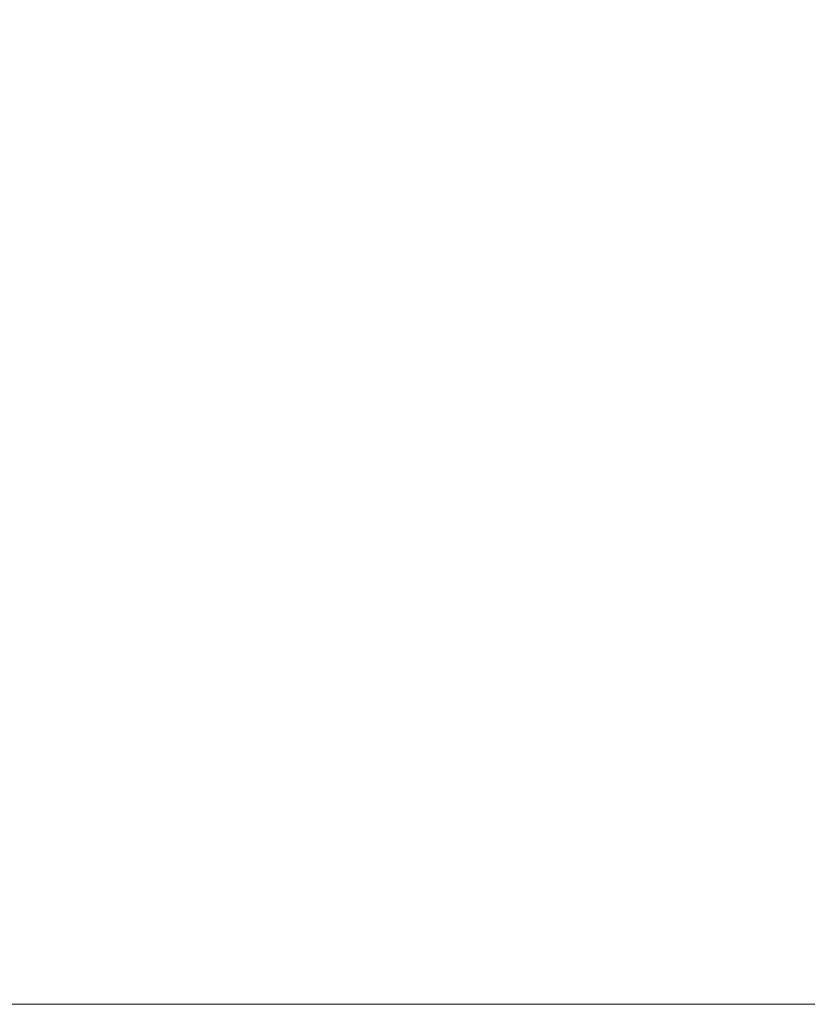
# Model space of a CAD drawing. Header units: inches. Extents: x -263 to 530, y -1 to 602.
# Tile 21 of 256: x -191.78 to -191.552, y 126 to 126.285. Entities that reach past the tile are written whole.
import ezdxf

# ---------------------------------------------------------------- set-up
doc = ezdxf.new("R2010")
doc.units = ezdxf.units.IN
doc.header["$MEASUREMENT"] = 0
doc.layers.add('A-WALL', color=113, linetype='Continuous', lineweight=13)

msp = doc.modelspace()

# ---------------------------------------------------------------- meshes
at = {"layer": 'A-WALL', "lineweight": 18}
mesh = msp.add_polyface(dxfattribs=at)
corners = [(-204.5, 134.5, 114.5), (-198, 134.5, 114.5), (-142.5, 134.5, 114.5), (-142.5, 126, 114.5), (-204.5, 126, 114.5)]
mesh.append_faces([[corners[k] for k in face] for face in [(1, 4, 0)]], dxfattribs={"vtx0": -1})
mesh.append_faces([[corners[k] for k in face] for face in [(3, 4, 1, 2)]], dxfattribs={"vtx1": -1})
mesh = msp.add_polyface(dxfattribs=at)
corners = [(-142.5, 134.5, 260), (-198, 134.5, 260), (-204.5, 134.5, 260), (-204.5, 126, 260), (-142.5, 126, 260)]
mesh.append_faces([[corners[k] for k in face] for face in [(1, 4, 0)]], dxfattribs={"vtx0": -1})
mesh.append_faces([[corners[k] for k in face] for face in [(3, 4, 1, 2)]], dxfattribs={"vtx1": -1})
mesh = msp.add_polyface(dxfattribs=at)
corners = [(-192, 134.5, -6), (-142.5, 134.5, -6), (-142.5, 126, -6), (-192, 126, -6)]
mesh.append_faces([[corners[k] for k in face] for face in [(3, 0, 1, 2)]])
mesh = msp.add_polyface(dxfattribs=at)
corners = [(-142.5, 134.5, 114.5), (-192, 134.5, 114.5), (-192, 126, 114.5), (-142.5, 126, 114.5)]
mesh.append_faces([[corners[k] for k in face] for face in [(0, 1, 2, 3)]])
mesh = msp.add_polyface(dxfattribs=at)
corners = [(-142.5, 126, 114.5), (-142.5, 126, 260), (-204.5, 126, 260), (-204.5, 126, 114.5), (-155, 126, 223), (-155, 126, 151), (-187, 126, 151), (-187, 126, 223)]
mesh.append_faces([[corners[k] for k in face] for face in [(3, 6, 7, 2), (6, 3, 0, 5)]], dxfattribs={"vtx0": -1, "vtx2": -1})
mesh.append_faces([[corners[k] for k in face] for face in [(1, 2, 7, 4), (4, 5, 0, 1)]], dxfattribs={"vtx1": -1, "vtx3": -1})
mesh = msp.add_polyface(dxfattribs=at)
corners = [(-142.5, 126, -6), (-142.5, 126, 114.5), (-192, 126, 114.5), (-192, 126, -6)]
mesh.append_faces([[corners[k] for k in face] for face in [(2, 3, 0, 1)]])

doc.saveas('drawing.dxf')
